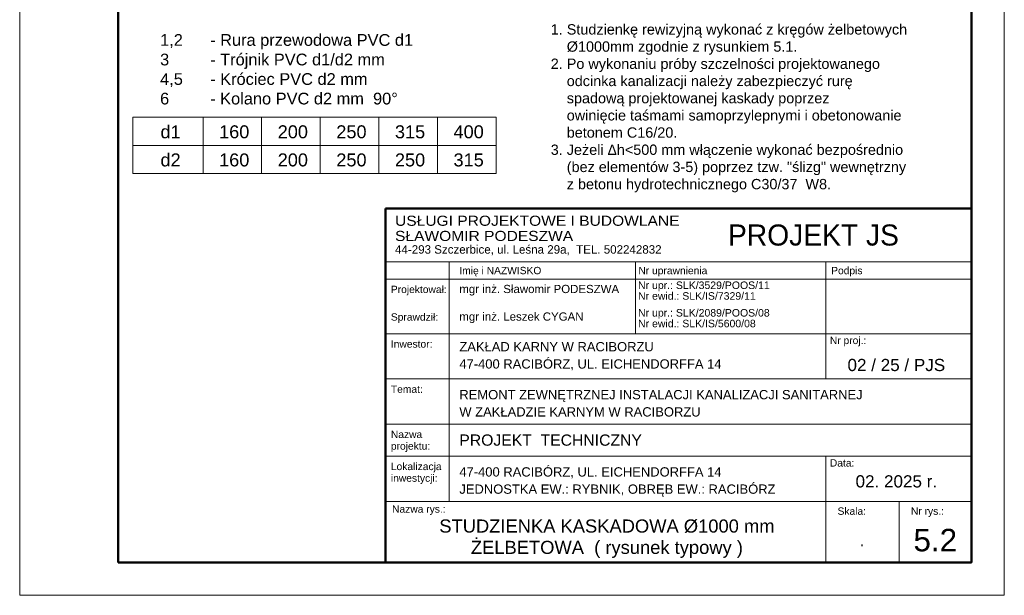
# Model space of a CAD drawing. Header units: millimetres. Extents: x 5531 to 5741, y 3034 to 3331.
# Tile 1 of 4: x 5531 to 5741, y 3034 to 3156. Entities that reach past the tile are written whole.
import ezdxf
from ezdxf.enums import TextEntityAlignment as Align

# ---------------------------------------------------------------- set-up
doc = ezdxf.new("R2010")
doc.units = ezdxf.units.MM
doc.header["$MEASUREMENT"] = 0
doc.layers.add('___JS__tabela', color=7, linetype='Continuous', lineweight=13)
doc.layers.add('opisy', color=7, linetype='Continuous', lineweight=13)
doc.styles.add('3', font='banff.ttf')
doc.styles.add('ARIAL', font='arial.ttf')
doc.styles.get("Standard").update_dxf_attribs({"font": 'arial.ttf'})

msp = doc.modelspace()

# ---------------------------------------------------------------- linework, layer by layer
at = {"layer": '___JS__tabela', "lineweight": 50}
for p, q in [((5608.5237, 3116.182), (5733.5237, 3116.182)), ((5608.5237, 3040.6387), (5608.5237, 3116.182))]:
    msp.add_line(p, q, dxfattribs=at)
at = {"layer": '___JS__tabela'}
for p, q in [((5733.5237, 3116.182), (5733.5237, 3040.6387)), ((5608.5238, 3104.8105), (5733.5237, 3104.8105)), ((5622.1035, 3104.8105), (5622.1035, 3089.4445)), ((5661.8922, 3104.8105), (5661.8922, 3089.4445)), ((5702.4258, 3104.8105), (5702.4258, 3089.4445)), ((5608.5238, 3101.0855), (5733.5237, 3101.0855)), ((5608.5238, 3089.4445), (5733.5237, 3089.4445)), ((5622.1035, 3089.4445), (5622.1035, 3053.6806)), ((5702.4258, 3089.4445), (5702.4258, 3079.8035)), ((5608.5238, 3079.8035), (5733.5237, 3079.8035)), ((5608.5237, 3070.1626), (5733.5236, 3070.1626)), ((5608.5237, 3063.3216), (5733.5236, 3063.3216)), ((5702.4258, 3063.3216), (5702.4258, 3053.6806)), ((5608.5237, 3053.6806), (5733.5237, 3053.6806)), ((5608.5238, 3053.6806), (5733.5237, 3053.6806)), ((5702.4258, 3053.6806), (5702.4258, 3040.6387)), ((5718.0761, 3053.6806), (5718.0761, 3040.6387)), ((5733.5237, 3040.6387), (5608.5237, 3040.6387))]:
    msp.add_line(p, q, dxfattribs=at)
at = {"layer": 'opisy'}
for p, q in [((5554.6245, 3135.6185), (5632.1245, 3135.6185)), ((5554.6245, 3135.6185), (5554.6245, 3129.6185)), ((5569.6245, 3135.6185), (5569.6245, 3129.6185)), ((5569.6245, 3129.6185), (5569.6245, 3135.6185)), ((5582.1245, 3135.6185), (5582.1245, 3129.6185)), ((5582.1245, 3129.6185), (5582.1245, 3135.6185)), ((5594.6245, 3129.6185), (5594.6245, 3135.6185)), ((5607.1245, 3135.6185), (5607.1245, 3129.6185)), ((5607.1245, 3129.6185), (5607.1245, 3135.6185)), ((5619.6245, 3129.6185), (5619.6245, 3135.6185)), ((5632.1245, 3129.6185), (5632.1245, 3135.6185)), ((5554.6245, 3129.6185), (5569.6245, 3129.6185)), ((5554.6245, 3129.6185), (5554.6245, 3123.6185)), ((5569.6245, 3129.6185), (5582.1245, 3129.6185)), ((5569.6245, 3129.6185), (5569.6245, 3123.6185)), ((5569.6245, 3129.6185), (5569.6245, 3123.6185)), ((5569.6245, 3123.6185), (5569.6245, 3129.6185)), ((5582.1245, 3129.6185), (5607.1245, 3129.6185)), ((5582.1245, 3129.6185), (5582.1245, 3123.6185)), ((5582.1245, 3129.6185), (5582.1245, 3123.6185)), ((5582.1245, 3123.6185), (5582.1245, 3129.6185)), ((5594.6245, 3123.6185), (5594.6245, 3129.6185)), ((5607.1245, 3129.6185), (5632.1245, 3129.6185)), ((5607.1245, 3129.6185), (5607.1245, 3123.6185)), ((5607.1245, 3129.6185), (5607.1245, 3123.6185)), ((5607.1245, 3123.6185), (5607.1245, 3129.6185)), ((5619.6245, 3129.6185), (5619.6245, 3123.6185)), ((5619.6245, 3123.6185), (5619.6245, 3129.6185)), ((5632.1245, 3129.6185), (5632.1245, 3123.6185)), ((5632.1245, 3123.6185), (5632.1245, 3129.6185)), ((5554.6245, 3123.6185), (5569.6245, 3123.6185)), ((5569.6245, 3123.6185), (5582.1245, 3123.6185)), ((5582.1245, 3123.6185), (5607.1245, 3123.6185)), ((5607.1245, 3123.6185), (5632.1245, 3123.6185))]:
    msp.add_line(p, q, dxfattribs=at)
msp.add_lwpolyline([(5530.5237, 3033.6387), (5740.5237, 3033.6387), (5740.5237, 3330.6387), (5530.5237, 3330.6387)], close=True, dxfattribs=at)
at = {"layer": 'opisy', "lineweight": 50}
msp.add_lwpolyline([(5551.5237, 3040.6387), (5733.5237, 3040.6387), (5733.5237, 3323.6387), (5551.5237, 3323.6387)], close=True, dxfattribs=at)

# ---------------------------------------------------------------- texts
at = {"layer": '___JS__tabela', "style": 'ARIAL'}
for s, height, width, p in [('USŁUGI PROJEKTOWE I BUDOWLANE', 2.16, 1.1, (5610.5801, 3112.4598)), ('SŁAWOMIR PODESZWA', 2.16, 1.1, (5610.5801, 3109.2198)), ('44-293 Szczerbice, ul. Leśna 29a,  TEL. 502242832', 1.8, 0.98, (5610.5801, 3106.5198))]:
    msp.add_text(s, height=height, dxfattribs=dict(at, width=width)).set_placement(p)
at = {"layer": '___JS__tabela', "style": '3'}
msp.add_text('PROJEKT JS', height=4.5, dxfattribs=at).set_placement((5681.5946, 3110.4963), align=Align.MIDDLE_LEFT)
at = {"layer": '___JS__tabela', "style": 'ARIAL'}
for s, height, p in [('Imię i NAZWISKO', 1.565033, (5624.2938, 3102.1381)), ('Podpis', 1.56503, (5703.5998, 3102.1381)), ('Nr uprawnienia', 1.565033, (5662.4791, 3102.1381)), ('Projektował:', 1.565033, (5609.69, 3098.1104)), ('mgr inż. Sławomir PODESZWA', 1.749552, (5624.2938, 3098.1104)), ('Nr upr.: SLK/3529/POOS/11', 1.6, (5662.4121, 3098.9835)), ('Nr ewid.: SLK/IS/7329/11', 1.6, (5662.4121, 3096.6968)), ('Sprawdził:', 1.56503, (5609.69, 3092.23)), ('mgr inż. Leszek CYGAN', 1.749552, (5624.2938, 3092.23)), ('Nr upr.: SLK/2089/POOS/08', 1.6, (5662.4121, 3093.1032)), ('Nr ewid.: SLK/IS/5600/08', 1.6, (5662.4121, 3090.8165)), ('Inwestor:', 1.56503, (5609.69, 3086.4694)), ('ZAKŁAD KARNY W RACIBORZU', 1.979167, (5624.2938, 3085.6817)), ('Nr proj.:', 1.56503, (5703.3192, 3087.2299)), ('47-400 RACIBÓRZ, UL. EICHENDORFFA 14', 1.979167, (5624.2938, 3082.0069)), ('Temat:', 1.56503, (5609.6898, 3076.8284)), ('REMONT ZEWNĘTRZNEJ INSTALACJI KANALIZACJI SANITARNEJ ', 1.979167, (5624.2937, 3075.4567)), ('W ZAKŁADZIE KARNYM W RACIBORZU', 1.979167, (5624.2937, 3071.7819)), ('Nazwa', 1.56503, (5609.6898, 3067.1874)), ('projektu:', 1.56503, (5609.6898, 3064.7011)), ('PROJEKT  TECHNICZNY', 2.4, (5624.2937, 3065.5488)), ('Lokalizacja', 1.565033, (5609.6898, 3060.3465)), ('Data:', 1.56503, (5703.3191, 3061.1069)), ('47-400 RACIBÓRZ, UL. EICHENDORFFA 14', 1.979167, (5624.2937, 3058.9747)), ('inwestycji:', 1.565033, (5609.6898, 3057.8602)), ('JEDNOSTKA EW.: RYBNIK, OBRĘB EW.: RACIBÓRZ', 1.979167, (5624.2937, 3055.2999)), ('Nazwa rys.:', 1.565033, (5609.9464, 3051.2619)), ('Skala:', 1.56503, (5704.9585, 3050.8144)), ('Nr rys.:', 1.56503, (5720.6088, 3050.8144))]:
    msp.add_text(s, height=height, dxfattribs=at).set_placement(p)
for s, height, p in [('02 / 25 / PJS', 2.604167, (5717.4935, 3082.7737)), ('02. 2025 r.', 2.604167, (5717.4934, 3057.9472)), ('5.2', 4.79167, (5725.7999, 3045.423))]:
    msp.add_text(s, height=height, dxfattribs=at).set_placement(p, align=Align.MIDDLE_CENTER)
for s, p in [('STUDZIENKA KASKADOWA %%c1000 mm', (5655.7656, 3047.0172)), ('ŻELBETOWA  ( rysunek typowy )', (5655.7656, 3042.4636))]:
    msp.add_text(s, height=2.8, dxfattribs=at).set_placement(p, align=Align.CENTER)
at = {"layer": '___JS__tabela', "style": 'ARIAL', "width": 0.9}
msp.add_text('.', height=2.6042, dxfattribs=at).set_placement((5710.1734, 3045.423), align=Align.MIDDLE_CENTER)
at = {"layer": 'opisy', "attachment_point": 1}
for s, insert, char_height, width in [('{\\fArial|b0|i0|c238|p34;1. Studzienkę rewizyjną wykonać z kręgów żelbetowych \\P    %%c1000mm zgodnie z rysunkiem 5.1.}\\P2. Po wykonaniu próby szczelności projektowanego\\P    odcinka kanalizacji należy zabezpieczyć rurę\\P    spadową projektowanej kaskady poprzez \\P    owinięcie taśmami samoprzylepnymi i obetonowanie \\P    betonem C16/20.\\P3. Jeżeli {\\fSymbol|b0|i0|c2|p18;D}h<500 mm włączenie wykonać bezpośrednio\\P    (bez elementów 3-5) poprzez tzw. "ślizg" wewnętrzny\\P    z betonu hydrotechnicznego C30/37  W8.', (5643.7883, 3155.4651), 2.2, 94.8359), ('{\\fArial|b0|i0|c238|p34;1,2      - Rura przewodowa PVC d1 \\P3         - Trójnik PVC d1/d2 mm\\P4,5      - Króciec PVC d2 mm\\P6         - Kolano PVC d2 mm  90°}', (5560.4712, 3153.3534), 2.5, 116.92315), ('{\\fArial|b0|i0|c238|p34;d1}', (5560.5538, 3133.8986), 2.767528, 17.022963), ('{\\fArial|b0|i0|c238|p34;160}', (5573.0538, 3133.8986), 2.767528, 17.023), ('{\\fArial|b0|i0|c238|p34;200}', (5585.5538, 3133.8986), 2.767528, 17.022963), ('{\\fArial|b0|i0|c238|p34;250}', (5598.0538, 3133.8986), 2.767528, 17.02295), ('{\\fArial|b0|i0|c238|p34;315}', (5610.5538, 3133.8986), 2.767528, 17.022963), ('400', (5623.0538, 3133.8986), 2.76753, 17.022963), ('{\\fArial|b0|i0|c238|p34;d2}', (5560.5538, 3127.8986), 2.767528, 17.022963), ('{\\fArial|b0|i0|c238|p34;160}', (5573.0538, 3127.8986), 2.767528, 17.023), ('{\\fArial|b0|i0|c238|p34;200}', (5585.5538, 3127.8986), 2.767528, 17.022963), ('{\\fArial|b0|i0|c238|p34;250}', (5598.0538, 3127.8986), 2.767528, 17.022963), ('{\\fArial|b0|i0|c238|p34;250}', (5610.5538, 3127.8986), 2.767528, 17.022963), ('315', (5623.0538, 3127.8986), 2.76753, 17.022963)]:
    msp.add_mtext(s, dxfattribs=dict(at, insert=insert, char_height=char_height, width=width))

doc.saveas('drawing.dxf')
